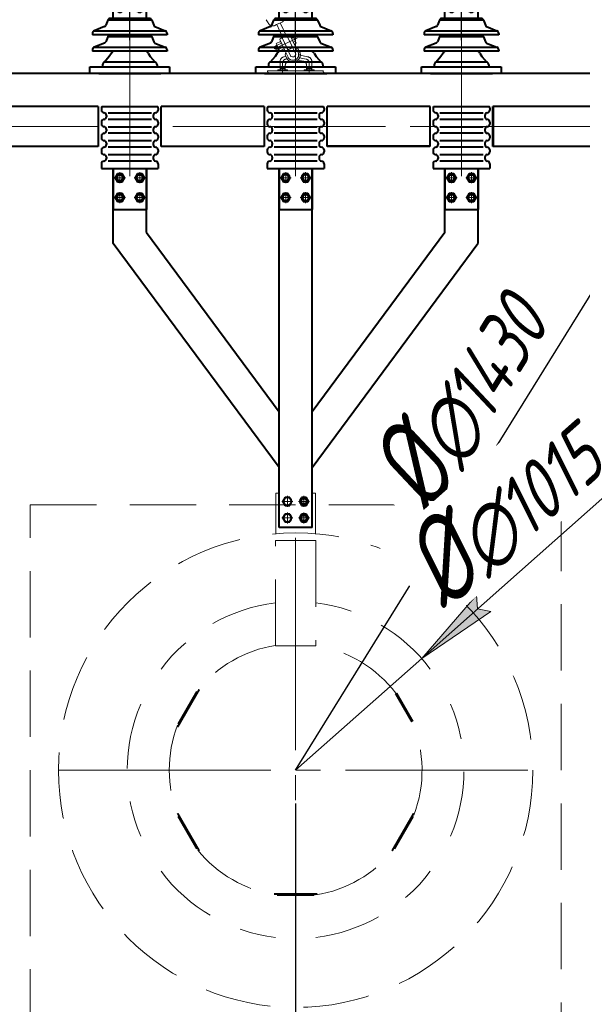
# Model space of a CAD drawing. Header units: millimetres. Extents: x 0 to 594, y 0 to 420.
# Tile 36 of 53: x 105 to 139, y 294 to 354. Entities that reach past the tile are written whole.
import ezdxf

# ---------------------------------------------------------------- set-up
doc = ezdxf.new("R2010")
doc.units = ezdxf.units.MM
for name, pattern in [('K5LT_AXLED', [17.302989, 12.802989, -1.5, 1.5, -1.5]), ('K5LT_BASIC', [0]), ('K5LT_DASHED', [6, 4, -2]), ('K5LT_THIN', [0])]:
    doc.linetypes.add(name, pattern=pattern)
doc.styles.add('KDIMTEXTSTYLE', font='GOST_AU.SHX', dxfattribs={"width": 0.96, "oblique": 15, "height": 5})
doc.dimstyles.new('KDIMSTYLE (0.02)', dxfattribs={"dimtxt": 5, "dimasz": 1, "dimexe": 2, "dimexo": 0, "dimgap": 1, "dimtad": 1, "dimlfac": 50, "dimtxsty": 'KDIMTEXTSTYLE', "dimsah": 1, "dimcen": 0, "dimdle": 1, "dimadec": 0, "dimazin": 0, "dimtfac": 0.667, "dimtmove": 0, "dimatfit": 3, "dimfxl": 1, "dimtvp": 1, "dimtfill": 1, "dimtolj": 1, "dimtzin": 0, "dimarcsym": 0})

# ---------------------------------------------------------------- blocks, each defined once
blk = doc.blocks.new('KDIMARROW_03')
at = {"color": 0, "linetype": 'K5LT_BASIC', "lineweight": 40}
blk.add_line((-1.061, -1.061), (1.061, 1.061), dxfattribs=at)
at = {"color": 0, "linetype": 'K5LT_THIN', "lineweight": 18}
for q in [(-1, 0), (2, 0)]:
    blk.add_line((0, 0), q, dxfattribs=at)
blk = doc.blocks.new('KDIMARROW_01')
blk.add_hatch(color=0).paths.add_polyline_path([(-5, -0.658), (0, 0), (-5, 0.658), (-4.5, 0)])
at = {"color": 0, "linetype": 'K5LT_THIN', "lineweight": 18}
for p, q in [((-4.5, 0), (-5, 0.658)), ((-5, 0.658), (0, 0)), ((0, 0), (-5, -0.658)), ((-5, -0.658), (-4.5, 0)), ((0, 0), (-1, 0))]:
    blk.add_line(p, q, dxfattribs=at)
blk = doc.blocks.new('U45')
at = {"color": 7, "linetype": 'K5LT_DASHED', "lineweight": 18}
for p, q in [((120.322, 322.26), (122.762, 322.26)), ((120.322, 315.915), (120.322, 322.26)), ((122.762, 322.26), (122.762, 315.915)), ((122.762, 315.915), (120.322, 315.915))]:
    blk.add_line(p, q, dxfattribs=at)
blk = doc.blocks.new('U46')
at = {"color": 7, "linetype": 'K5LT_DASHED', "lineweight": 18}
for p, q in [((105.542, 324.419), (137.542, 324.419)), ((105.542, 292.419), (105.542, 324.419)), ((137.542, 324.419), (137.542, 292.419)), ((137.542, 292.419), (105.542, 292.419))]:
    blk.add_line(p, q, dxfattribs=at)
blk = doc.blocks.new('U277')
at = {"color": 5, "linetype": 'K5LT_BASIC', "lineweight": 40, "true_color": 0x0000ff}
for p, q in [((110.804, 344.369), (110.666, 344.129)), ((111.081, 344.369), (110.804, 344.369)), ((111.22, 344.129), (111.081, 344.369)), ((110.666, 344.129), (110.804, 343.889)), ((110.804, 343.889), (111.081, 343.889)), ((111.081, 343.889), (111.22, 344.129))]:
    blk.add_line(p, q, dxfattribs=at)
at = {"color": 30, "linetype": 'K5LT_AXLED', "lineweight": 18, "true_color": 0xff8000}
for p, q in [((110.943, 344.466), (110.943, 343.792)), ((111.28, 344.129), (110.606, 344.129))]:
    blk.add_line(p, q, dxfattribs=at)
at = {"color": 5, "linetype": 'K5LT_BASIC', "lineweight": 40, "true_color": 0x0000ff}
for start, end in [(0, 180), (180, 0)]:
    blk.add_arc((110.943, 344.129), 0.24, start, end, dxfattribs=at)
blk = doc.blocks.new('U278')
at = {"color": 5, "linetype": 'K5LT_BASIC', "lineweight": 40, "true_color": 0x0000ff}
for p, q in [((110.804, 343.169), (110.666, 342.929)), ((111.081, 343.169), (110.804, 343.169)), ((111.22, 342.929), (111.081, 343.169)), ((110.666, 342.929), (110.804, 342.689)), ((110.804, 342.689), (111.081, 342.689)), ((111.081, 342.689), (111.22, 342.929))]:
    blk.add_line(p, q, dxfattribs=at)
at = {"color": 30, "linetype": 'K5LT_AXLED', "lineweight": 18, "true_color": 0xff8000}
for p, q in [((110.943, 343.266), (110.943, 342.592)), ((111.28, 342.929), (110.606, 342.929))]:
    blk.add_line(p, q, dxfattribs=at)
at = {"color": 5, "linetype": 'K5LT_BASIC', "lineweight": 40, "true_color": 0x0000ff}
for start, end in [(0, 180), (180, 0)]:
    blk.add_arc((110.943, 342.929), 0.24, start, end, dxfattribs=at)
blk = doc.blocks.new('U279')
at = {"color": 5, "linetype": 'K5LT_BASIC', "lineweight": 40, "true_color": 0x0000ff}
for p, q in [((112.004, 343.169), (111.866, 342.929)), ((112.281, 343.169), (112.004, 343.169)), ((112.42, 342.929), (112.281, 343.169)), ((111.866, 342.929), (112.004, 342.689)), ((112.004, 342.689), (112.281, 342.689)), ((112.281, 342.689), (112.42, 342.929))]:
    blk.add_line(p, q, dxfattribs=at)
at = {"color": 30, "linetype": 'K5LT_AXLED', "lineweight": 18, "true_color": 0xff8000}
for p, q in [((112.143, 343.266), (112.143, 342.592)), ((112.48, 342.929), (111.806, 342.929))]:
    blk.add_line(p, q, dxfattribs=at)
at = {"color": 5, "linetype": 'K5LT_BASIC', "lineweight": 40, "true_color": 0x0000ff}
for start, end in [(0, 180), (180, 0)]:
    blk.add_arc((112.143, 342.929), 0.24, start, end, dxfattribs=at)
blk = doc.blocks.new('U280')
at = {"color": 5, "linetype": 'K5LT_BASIC', "lineweight": 40, "true_color": 0x0000ff}
for p, q in [((112.004, 344.369), (111.866, 344.129)), ((112.281, 344.369), (112.004, 344.369)), ((112.42, 344.129), (112.281, 344.369)), ((111.866, 344.129), (112.004, 343.889)), ((112.004, 343.889), (112.281, 343.889)), ((112.281, 343.889), (112.42, 344.129))]:
    blk.add_line(p, q, dxfattribs=at)
at = {"color": 30, "linetype": 'K5LT_AXLED', "lineweight": 18, "true_color": 0xff8000}
for p, q in [((112.143, 344.466), (112.143, 343.792)), ((112.48, 344.129), (111.806, 344.129))]:
    blk.add_line(p, q, dxfattribs=at)
at = {"color": 5, "linetype": 'K5LT_BASIC', "lineweight": 40, "true_color": 0x0000ff}
for start, end in [(0, 180), (180, 0)]:
    blk.add_arc((112.143, 344.129), 0.24, start, end, dxfattribs=at)
blk = doc.blocks.new('U281')
at = {"color": 5, "linetype": 'K5LT_BASIC', "lineweight": 40, "true_color": 0x0000ff}
for p, q in [((131.999, 344.369), (131.86, 344.129)), ((132.276, 344.369), (131.999, 344.369)), ((132.414, 344.129), (132.276, 344.369)), ((131.86, 344.129), (131.999, 343.889)), ((131.999, 343.889), (132.276, 343.889)), ((132.276, 343.889), (132.414, 344.129))]:
    blk.add_line(p, q, dxfattribs=at)
at = {"color": 30, "linetype": 'K5LT_AXLED', "lineweight": 18, "true_color": 0xff8000}
for p, q in [((132.137, 344.466), (132.137, 343.792)), ((132.474, 344.129), (131.8, 344.129))]:
    blk.add_line(p, q, dxfattribs=at)
at = {"color": 5, "linetype": 'K5LT_BASIC', "lineweight": 40, "true_color": 0x0000ff}
for start, end in [(0, 180), (180, 0)]:
    blk.add_arc((132.137, 344.129), 0.24, start, end, dxfattribs=at)
blk = doc.blocks.new('U282')
at = {"color": 5, "linetype": 'K5LT_BASIC', "lineweight": 40, "true_color": 0x0000ff}
for p, q in [((131.999, 343.169), (131.86, 342.929)), ((132.276, 343.169), (131.999, 343.169)), ((132.414, 342.929), (132.276, 343.169)), ((131.86, 342.929), (131.999, 342.689)), ((131.999, 342.689), (132.276, 342.689)), ((132.276, 342.689), (132.414, 342.929))]:
    blk.add_line(p, q, dxfattribs=at)
at = {"color": 30, "linetype": 'K5LT_AXLED', "lineweight": 18, "true_color": 0xff8000}
for p, q in [((132.137, 343.266), (132.137, 342.592)), ((132.474, 342.929), (131.8, 342.929))]:
    blk.add_line(p, q, dxfattribs=at)
at = {"color": 5, "linetype": 'K5LT_BASIC', "lineweight": 40, "true_color": 0x0000ff}
for start, end in [(0, 180), (180, 0)]:
    blk.add_arc((132.137, 342.929), 0.24, start, end, dxfattribs=at)
blk = doc.blocks.new('U283')
at = {"color": 5, "linetype": 'K5LT_BASIC', "lineweight": 40, "true_color": 0x0000ff}
for p, q in [((130.799, 343.169), (130.66, 342.929)), ((131.076, 343.169), (130.799, 343.169)), ((131.214, 342.929), (131.076, 343.169)), ((130.66, 342.929), (130.799, 342.689)), ((130.799, 342.689), (131.076, 342.689)), ((131.076, 342.689), (131.214, 342.929))]:
    blk.add_line(p, q, dxfattribs=at)
at = {"color": 30, "linetype": 'K5LT_AXLED', "lineweight": 18, "true_color": 0xff8000}
for p, q in [((130.937, 343.266), (130.937, 342.592)), ((131.274, 342.929), (130.6, 342.929))]:
    blk.add_line(p, q, dxfattribs=at)
at = {"color": 5, "linetype": 'K5LT_BASIC', "lineweight": 40, "true_color": 0x0000ff}
for start, end in [(0, 180), (180, 0)]:
    blk.add_arc((130.937, 342.929), 0.24, start, end, dxfattribs=at)
blk = doc.blocks.new('U284')
at = {"color": 5, "linetype": 'K5LT_BASIC', "lineweight": 40, "true_color": 0x0000ff}
for p, q in [((130.799, 344.369), (130.66, 344.129)), ((131.076, 344.369), (130.799, 344.369)), ((131.214, 344.129), (131.076, 344.369)), ((130.66, 344.129), (130.799, 343.889)), ((130.799, 343.889), (131.076, 343.889)), ((131.076, 343.889), (131.214, 344.129))]:
    blk.add_line(p, q, dxfattribs=at)
at = {"color": 30, "linetype": 'K5LT_AXLED', "lineweight": 18, "true_color": 0xff8000}
for p, q in [((130.937, 344.466), (130.937, 343.792)), ((131.274, 344.129), (130.6, 344.129))]:
    blk.add_line(p, q, dxfattribs=at)
at = {"color": 5, "linetype": 'K5LT_BASIC', "lineweight": 40, "true_color": 0x0000ff}
for start, end in [(0, 180), (180, 0)]:
    blk.add_arc((130.937, 344.129), 0.24, start, end, dxfattribs=at)
blk = doc.blocks.new('U285')
at = {"color": 30, "linetype": 'K5LT_AXLED', "lineweight": 18, "true_color": 0xff8000}
for p, q in [((121.379, 323.619), (120.705, 323.619)), ((121.042, 323.956), (121.042, 323.282))]:
    blk.add_line(p, q, dxfattribs=at)
at = {"color": 5, "linetype": 'K5LT_BASIC', "lineweight": 40, "true_color": 0x0000ff}
for p, q in [((120.903, 323.859), (120.765, 323.619)), ((120.765, 323.619), (120.903, 323.379)), ((121.181, 323.859), (120.903, 323.859)), ((121.319, 323.619), (121.181, 323.859)), ((121.181, 323.379), (121.319, 323.619)), ((120.903, 323.379), (121.181, 323.379))]:
    blk.add_line(p, q, dxfattribs=at)
for start, end in [(0, 180), (180, 0)]:
    blk.add_arc((121.042, 323.619), 0.24, start, end, dxfattribs=at)
blk = doc.blocks.new('U286')
at = {"color": 5, "linetype": 'K5LT_BASIC', "lineweight": 40, "true_color": 0x0000ff}
for p, q in [((120.903, 324.859), (120.765, 324.619)), ((121.181, 324.859), (120.903, 324.859)), ((121.319, 324.619), (121.181, 324.859)), ((120.765, 324.619), (120.903, 324.379)), ((120.903, 324.379), (121.181, 324.379)), ((121.181, 324.379), (121.319, 324.619))]:
    blk.add_line(p, q, dxfattribs=at)
at = {"color": 30, "linetype": 'K5LT_AXLED', "lineweight": 18, "true_color": 0xff8000}
for p, q in [((121.042, 324.956), (121.042, 324.282)), ((121.379, 324.619), (120.705, 324.619))]:
    blk.add_line(p, q, dxfattribs=at)
at = {"color": 5, "linetype": 'K5LT_BASIC', "lineweight": 40, "true_color": 0x0000ff}
for start, end in [(0, 180), (180, 0)]:
    blk.add_arc((121.042, 324.619), 0.24, start, end, dxfattribs=at)
blk = doc.blocks.new('U287')
at = {"color": 5, "linetype": 'K5LT_BASIC', "lineweight": 40, "true_color": 0x0000ff}
for p, q in [((121.903, 324.859), (121.765, 324.619)), ((122.181, 324.859), (121.903, 324.859)), ((122.319, 324.619), (122.181, 324.859)), ((121.765, 324.619), (121.903, 324.379)), ((121.903, 324.379), (122.181, 324.379)), ((122.181, 324.379), (122.319, 324.619))]:
    blk.add_line(p, q, dxfattribs=at)
at = {"color": 30, "linetype": 'K5LT_AXLED', "lineweight": 18, "true_color": 0xff8000}
for p, q in [((122.042, 324.956), (122.042, 324.282)), ((122.379, 324.619), (121.705, 324.619))]:
    blk.add_line(p, q, dxfattribs=at)
at = {"color": 5, "linetype": 'K5LT_BASIC', "lineweight": 40, "true_color": 0x0000ff}
for start, end in [(0, 180), (180, 0)]:
    blk.add_arc((122.042, 324.619), 0.24, start, end, dxfattribs=at)
blk = doc.blocks.new('U288')
at = {"color": 30, "linetype": 'K5LT_AXLED', "lineweight": 18, "true_color": 0xff8000}
for p, q in [((122.379, 323.619), (121.705, 323.619)), ((122.042, 323.956), (122.042, 323.282))]:
    blk.add_line(p, q, dxfattribs=at)
at = {"color": 5, "linetype": 'K5LT_BASIC', "lineweight": 40, "true_color": 0x0000ff}
for p, q in [((121.903, 323.859), (121.765, 323.619)), ((121.765, 323.619), (121.903, 323.379)), ((122.181, 323.859), (121.903, 323.859)), ((122.319, 323.619), (122.181, 323.859)), ((122.181, 323.379), (122.319, 323.619)), ((121.903, 323.379), (122.181, 323.379))]:
    blk.add_line(p, q, dxfattribs=at)
for start, end in [(0, 180), (180, 0)]:
    blk.add_arc((122.042, 323.619), 0.24, start, end, dxfattribs=at)
blk = doc.blocks.new('U289')
at = {"color": 5, "linetype": 'K5LT_BASIC', "lineweight": 40, "true_color": 0x0000ff}
for p, q in [((132.537, 356.188), (130.537, 356.188)), ((130.537, 353.728), (130.537, 356.188)), ((132.537, 353.728), (132.537, 356.188)), ((132.7, 353.728), (130.375, 353.728)), ((130.537, 353.728), (132.537, 353.728)), ((130.021, 353.235), (129.398, 352.987)), ((130.211, 353.619), (130.087, 353.316)), ((132.863, 353.619), (130.211, 353.619)), ((132.863, 353.619), (132.987, 353.316)), ((133.053, 353.235), (133.676, 352.987)), ((129.287, 352.822), (129.287, 352.738)), ((133.787, 352.738), (129.287, 352.738)), ((129.398, 352.987), (133.676, 352.987)), ((130.211, 352.628), (130.087, 352.325)), ((132.863, 352.628), (130.211, 352.628)), ((132.7, 352.738), (130.375, 352.738)), ((132.7, 352.738), (130.375, 352.738)), ((132.863, 352.628), (132.987, 352.325)), ((133.787, 352.822), (133.787, 352.738)), ((130.021, 352.245), (129.398, 351.996)), ((129.398, 351.996), (133.676, 351.996)), ((133.053, 352.245), (133.676, 351.996)), ((129.287, 351.832), (129.287, 351.747)), ((133.787, 351.747), (129.287, 351.747)), ((130.303, 351.425), (130.004, 351.096)), ((130.427, 351.637), (130.303, 351.425)), ((132.7, 351.747), (130.375, 351.747)), ((132.647, 351.637), (132.771, 351.425)), ((132.771, 351.425), (133.071, 351.096)), ((133.787, 351.832), (133.787, 351.747)), ((129.137, 350.819), (133.937, 350.819)), ((129.137, 350.419), (129.137, 350.819)), ((129.895, 350.932), (129.895, 350.827)), ((133.071, 351.096), (130.004, 351.096)), ((133.18, 350.932), (133.18, 350.827)), ((133.937, 350.819), (133.937, 350.419)), ((133.937, 350.419), (129.137, 350.419)), ((129.665, 350.419), (133.409, 350.419)), ((129.858, 348.419), (133.216, 348.419)), ((133.436, 346.019), (133.436, 348.42)), ((133.436, 346.019), (133.436, 348.42)), ((133.436, 346.019), (133.436, 348.42)), ((133.436, 346.019), (133.436, 348.42)), ((133.436, 346.019), (133.436, 348.42)), ((133.44, 348.42), (133.44, 346.221)), ((129.827, 348.324), (129.827, 348.204)), ((130.127, 347.884), (130.127, 347.804)), ((130.235, 348.044), (132.839, 348.044)), ((132.947, 347.884), (132.947, 347.804)), ((133.247, 348.324), (133.247, 348.204)), ((129.827, 347.484), (129.827, 347.364)), ((132.839, 347.644), (130.235, 347.644)), ((130.235, 347.204), (132.839, 347.204)), ((133.247, 347.484), (133.247, 347.364)), ((129.827, 346.644), (129.827, 346.524)), ((130.127, 347.044), (130.127, 346.964)), ((132.839, 346.804), (130.235, 346.804)), ((132.947, 347.044), (132.947, 346.964)), ((133.247, 346.644), (133.247, 346.524)), ((130.127, 346.204), (130.127, 346.124)), ((130.235, 346.364), (132.839, 346.364)), ((132.947, 346.204), (132.947, 346.124)), ((133.44, 346.221), (133.44, 346.021)), ((129.827, 345.804), (129.827, 345.684)), ((132.839, 345.964), (130.235, 345.964)), ((130.235, 345.524), (132.839, 345.524)), ((133.247, 345.804), (133.247, 345.684)), ((129.827, 344.964), (129.827, 344.679)), ((130.127, 345.364), (130.127, 345.284)), ((132.839, 345.124), (130.235, 345.124)), ((132.947, 345.364), (132.947, 345.284)), ((133.247, 344.964), (133.247, 344.679)), ((129.827, 344.679), (133.247, 344.679)), ((130.375, 344.679), (132.7, 344.679)), ((130.537, 342.219), (132.537, 342.219))]:
    blk.add_line(p, q, dxfattribs=at)
for centre, radius, start, end in [((130.937, 355.478), 0.18, 0, 180), ((132.137, 355.478), 0.18, 0, 180), ((130.937, 355.478), 0.18, 180, 0), ((132.137, 355.478), 0.18, 180, 0), ((130.937, 354.278), 0.18, 0, 180), ((132.137, 354.278), 0.18, 0, 180), ((130.375, 353.552), 0.177, 90, 157.7479), ((130.937, 354.278), 0.18, 180, 0), ((132.137, 354.278), 0.18, 180, 0), ((132.7, 353.552), 0.177, 22.2521, 90), ((129.923, 353.382), 0.177, 303.67711, 337.7479), ((133.151, 353.382), 0.177, 202.2521, 236.32289), ((129.464, 352.822), 0.177, 111.76292, 180), ((130.375, 352.561), 0.177, 90, 157.7479), ((132.7, 352.561), 0.177, 22.2521, 90), ((133.61, 352.822), 0.177, 0, 68.23708), ((129.464, 351.832), 0.177, 111.76292, 180), ((129.923, 352.392), 0.177, 303.67711, 337.7479), ((133.151, 352.392), 0.177, 202.2521, 236.32289), ((133.61, 351.832), 0.177, 0, 68.23708), ((130.591, 351.57), 0.177, 90, 157.7479), ((132.484, 351.57), 0.177, 22.2521, 90), ((130.072, 350.932), 0.177, 111.76292, 180), ((133.003, 350.932), 0.177, 0, 68.23708), ((129.987, 348.324), 0.16, 143.52425, 180), ((133.087, 348.324), 0.16, 0, 36.47575), ((129.987, 348.204), 0.16, 180, 270), ((129.964, 347.883), 0.163, 0.39567, 81.97618), ((129.964, 347.805), 0.163, 278.02382, 359.60433), ((133.11, 347.883), 0.163, 98.02382, 179.60433), ((133.11, 347.805), 0.163, 180.39567, 261.97618), ((133.087, 348.204), 0.16, 270, 0), ((129.987, 347.484), 0.16, 90, 180), ((129.987, 347.364), 0.16, 180, 270), ((129.964, 347.043), 0.163, 0.39567, 81.97618), ((133.11, 347.043), 0.163, 98.02382, 179.60433), ((133.087, 347.484), 0.16, 0, 90), ((133.087, 347.364), 0.16, 270, 0), ((129.987, 346.644), 0.16, 90, 180), ((129.964, 346.965), 0.163, 278.02382, 359.60433), ((133.11, 346.965), 0.163, 180.39567, 261.97618), ((133.087, 346.644), 0.16, 0, 90), ((129.987, 346.524), 0.16, 180, 270), ((129.964, 346.203), 0.163, 0.39567, 81.97618), ((129.964, 346.125), 0.163, 278.02382, 359.60433), ((133.11, 346.203), 0.163, 98.02382, 179.60433), ((133.11, 346.125), 0.163, 180.39567, 261.97618), ((133.087, 346.524), 0.16, 270, 0), ((129.987, 345.804), 0.16, 90, 180), ((129.987, 345.684), 0.16, 180, 270), ((129.964, 345.363), 0.163, 0.39567, 81.97618), ((133.11, 345.363), 0.163, 98.02382, 179.60433), ((133.087, 345.804), 0.16, 0, 90), ((133.087, 345.684), 0.16, 270, 0), ((129.987, 344.964), 0.16, 90, 180), ((129.964, 345.285), 0.163, 278.02382, 359.60433), ((133.11, 345.285), 0.163, 180.39567, 261.97618), ((133.087, 344.964), 0.16, 0, 90)]:
    blk.add_arc(centre, radius, start, end, dxfattribs=at)
blk = doc.blocks.new('U290')
at = {"color": 5, "linetype": 'K5LT_BASIC', "lineweight": 40, "true_color": 0x0000ff}
for p, q in [((122.542, 356.188), (120.542, 356.188)), ((120.542, 353.728), (120.542, 356.188)), ((122.542, 353.728), (122.542, 356.188)), ((122.704, 353.728), (120.379, 353.728)), ((120.542, 353.728), (122.542, 353.728)), ((120.026, 353.235), (119.403, 352.987)), ((120.216, 353.619), (120.092, 353.316)), ((122.868, 353.619), (120.216, 353.619)), ((122.868, 353.619), (122.992, 353.316)), ((123.058, 353.235), (123.681, 352.987)), ((119.292, 352.822), (119.292, 352.738)), ((123.792, 352.738), (119.292, 352.738)), ((119.403, 352.987), (123.681, 352.987)), ((120.216, 352.628), (120.092, 352.325)), ((122.868, 352.628), (120.216, 352.628)), ((122.704, 352.738), (120.379, 352.738)), ((122.704, 352.738), (120.379, 352.738)), ((122.868, 352.628), (122.992, 352.325)), ((123.792, 352.822), (123.792, 352.738)), ((120.026, 352.245), (119.403, 351.996)), ((119.403, 351.996), (123.681, 351.996)), ((123.058, 352.245), (123.681, 351.996)), ((119.292, 351.832), (119.292, 351.747)), ((123.792, 351.747), (119.292, 351.747)), ((120.308, 351.425), (120.008, 351.096)), ((120.432, 351.637), (120.308, 351.425)), ((122.704, 351.747), (120.379, 351.747)), ((122.652, 351.637), (122.776, 351.425)), ((122.776, 351.425), (123.075, 351.096)), ((123.792, 351.832), (123.792, 351.747)), ((119.142, 350.819), (123.942, 350.819)), ((119.142, 350.419), (119.142, 350.819)), ((119.9, 350.932), (119.9, 350.827)), ((123.075, 351.096), (120.008, 351.096)), ((123.184, 350.932), (123.184, 350.827)), ((123.942, 350.819), (123.942, 350.419)), ((119.863, 348.419), (123.221, 348.419)), ((119.832, 348.324), (119.832, 348.204)), ((120.132, 347.884), (120.132, 347.804)), ((120.24, 348.044), (122.844, 348.044)), ((122.952, 347.884), (122.952, 347.804)), ((123.252, 348.324), (123.252, 348.204)), ((119.832, 347.484), (119.832, 347.364)), ((122.844, 347.644), (120.24, 347.644)), ((120.24, 347.204), (122.844, 347.204)), ((123.252, 347.484), (123.252, 347.364)), ((119.832, 346.644), (119.832, 346.524)), ((120.132, 347.044), (120.132, 346.964)), ((122.844, 346.804), (120.24, 346.804)), ((122.952, 347.044), (122.952, 346.964)), ((123.252, 346.644), (123.252, 346.524)), ((120.132, 346.204), (120.132, 346.124)), ((120.24, 346.364), (122.844, 346.364)), ((122.952, 346.204), (122.952, 346.124)), ((119.832, 345.804), (119.832, 345.684)), ((122.844, 345.964), (120.24, 345.964)), ((120.24, 345.524), (122.844, 345.524)), ((123.252, 345.804), (123.252, 345.684)), ((119.832, 344.964), (119.832, 344.679)), ((120.132, 345.364), (120.132, 345.284)), ((122.844, 345.124), (120.24, 345.124)), ((122.952, 345.364), (122.952, 345.284)), ((123.252, 344.964), (123.252, 344.679)), ((119.832, 344.679), (123.252, 344.679)), ((120.379, 344.679), (122.704, 344.679)), ((120.542, 344.679), (120.542, 342.219)), ((120.803, 344.369), (120.665, 344.129)), ((121.081, 344.369), (120.803, 344.369)), ((121.219, 344.129), (121.081, 344.369)), ((122.003, 344.369), (121.865, 344.129)), ((122.281, 344.369), (122.003, 344.369)), ((122.419, 344.129), (122.281, 344.369)), ((122.542, 344.679), (122.542, 342.219)), ((120.665, 344.129), (120.803, 343.889)), ((120.803, 343.889), (121.081, 343.889)), ((121.081, 343.889), (121.219, 344.129)), ((121.865, 344.129), (122.003, 343.889)), ((122.003, 343.889), (122.281, 343.889)), ((122.281, 343.889), (122.419, 344.129)), ((120.803, 343.169), (120.665, 342.929)), ((121.081, 343.169), (120.803, 343.169)), ((121.219, 342.929), (121.081, 343.169)), ((122.003, 343.169), (121.865, 342.929)), ((122.281, 343.169), (122.003, 343.169)), ((122.419, 342.929), (122.281, 343.169)), ((120.665, 342.929), (120.803, 342.689)), ((120.803, 342.689), (121.081, 342.689)), ((121.081, 342.689), (121.219, 342.929)), ((121.865, 342.929), (122.003, 342.689)), ((122.003, 342.689), (122.281, 342.689)), ((122.281, 342.689), (122.419, 342.929)), ((120.542, 342.219), (122.542, 342.219))]:
    blk.add_line(p, q, dxfattribs=at)
at = {"color": 30, "linetype": 'K5LT_AXLED', "lineweight": 18, "true_color": 0xff8000}
for p, q in [((120.942, 344.466), (120.942, 343.792)), ((122.142, 344.466), (122.142, 343.792)), ((121.279, 344.129), (120.605, 344.129)), ((122.479, 344.129), (121.805, 344.129)), ((120.942, 343.266), (120.942, 342.592)), ((122.142, 343.266), (122.142, 342.592)), ((121.279, 342.929), (120.605, 342.929)), ((122.479, 342.929), (121.805, 342.929))]:
    blk.add_line(p, q, dxfattribs=at)
at = {"color": 5, "linetype": 'K5LT_BASIC', "lineweight": 40, "true_color": 0x0000ff}
for centre, radius, start, end in [((120.942, 355.478), 0.18, 0, 180), ((122.142, 355.478), 0.18, 0, 180), ((120.942, 355.478), 0.18, 180, 0), ((122.142, 355.478), 0.18, 180, 0), ((120.942, 354.278), 0.18, 0, 180), ((122.142, 354.278), 0.18, 0, 180), ((120.379, 353.552), 0.177, 90, 157.7479), ((120.942, 354.278), 0.18, 180, 0), ((122.142, 354.278), 0.18, 180, 0), ((122.704, 353.552), 0.177, 22.2521, 90), ((119.928, 353.382), 0.177, 303.67711, 337.7479), ((123.156, 353.382), 0.177, 202.2521, 236.32289), ((119.469, 352.822), 0.177, 111.76292, 180), ((120.379, 352.561), 0.177, 90, 157.7479), ((122.704, 352.561), 0.177, 22.2521, 90), ((123.615, 352.822), 0.177, 0, 68.23708), ((119.469, 351.832), 0.177, 111.76292, 180), ((119.928, 352.392), 0.177, 303.67711, 337.7479), ((123.156, 352.392), 0.177, 202.2521, 236.32289), ((123.615, 351.832), 0.177, 0, 68.23708), ((120.595, 351.57), 0.177, 90, 157.7479), ((122.489, 351.57), 0.177, 22.2521, 90), ((120.076, 350.932), 0.177, 111.76292, 180), ((123.007, 350.932), 0.177, 0, 68.23708), ((119.992, 348.324), 0.16, 143.52425, 180), ((123.092, 348.324), 0.16, 0, 36.47575), ((119.992, 348.204), 0.16, 180, 270), ((119.969, 347.883), 0.163, 0.39567, 81.97618), ((119.969, 347.805), 0.163, 278.02382, 359.60433), ((123.115, 347.883), 0.163, 98.02382, 179.60433), ((123.115, 347.805), 0.163, 180.39567, 261.97618), ((123.092, 348.204), 0.16, 270, 0), ((119.992, 347.484), 0.16, 90, 180), ((119.992, 347.364), 0.16, 180, 270), ((119.969, 347.043), 0.163, 0.39567, 81.97618), ((123.115, 347.043), 0.163, 98.02382, 179.60433), ((123.092, 347.484), 0.16, 0, 90), ((123.092, 347.364), 0.16, 270, 0), ((119.992, 346.644), 0.16, 90, 180), ((119.969, 346.965), 0.163, 278.02382, 359.60433), ((123.115, 346.965), 0.163, 180.39567, 261.97618), ((123.092, 346.644), 0.16, 0, 90), ((119.992, 346.524), 0.16, 180, 270), ((119.969, 346.203), 0.163, 0.39567, 81.97618), ((119.969, 346.125), 0.163, 278.02382, 359.60433), ((123.115, 346.203), 0.163, 98.02382, 179.60433), ((123.115, 346.125), 0.163, 180.39567, 261.97618), ((123.092, 346.524), 0.16, 270, 0), ((119.992, 345.804), 0.16, 90, 180), ((119.992, 345.684), 0.16, 180, 270), ((119.969, 345.363), 0.163, 0.39567, 81.97618), ((123.115, 345.363), 0.163, 98.02382, 179.60433), ((123.092, 345.804), 0.16, 0, 90), ((123.092, 345.684), 0.16, 270, 0), ((119.992, 344.964), 0.16, 90, 180), ((119.969, 345.285), 0.163, 278.02382, 359.60433), ((123.115, 345.285), 0.163, 180.39567, 261.97618), ((123.092, 344.964), 0.16, 0, 90), ((120.942, 344.129), 0.24, 0, 180), ((120.942, 344.129), 0.18, 0, 180), ((122.142, 344.129), 0.24, 0, 180), ((122.142, 344.129), 0.18, 0, 180), ((120.942, 344.129), 0.24, 180, 0), ((120.942, 344.129), 0.18, 180, 0), ((122.142, 344.129), 0.24, 180, 0), ((122.142, 344.129), 0.18, 180, 0), ((120.942, 342.929), 0.24, 0, 180), ((120.942, 342.929), 0.18, 0, 180), ((122.142, 342.929), 0.24, 0, 180), ((122.142, 342.929), 0.18, 0, 180), ((120.942, 342.929), 0.24, 180, 0), ((120.942, 342.929), 0.18, 180, 0), ((122.142, 342.929), 0.24, 180, 0), ((122.142, 342.929), 0.18, 180, 0)]:
    blk.add_arc(centre, radius, start, end, dxfattribs=at)
at = {"color": 5, "linetype": 'K5LT_THIN', "lineweight": 18, "true_color": 0x0000ff}
for centre, start, end in [((120.942, 344.129), 0, 180), ((122.142, 344.129), 0, 180), ((120.942, 344.129), 180, 0), ((122.142, 344.129), 180, 0), ((120.942, 342.929), 0, 180), ((122.142, 342.929), 0, 180), ((120.942, 342.929), 180, 0), ((122.142, 342.929), 180, 0)]:
    blk.add_arc(centre, 0.18, start, end, dxfattribs=at)
blk = doc.blocks.new('U291')
at = {"color": 5, "linetype": 'K5LT_BASIC', "lineweight": 40, "true_color": 0x0000ff}
for p, q in [((112.543, 356.188), (110.543, 356.188)), ((110.543, 353.728), (110.543, 356.188)), ((112.543, 353.728), (112.543, 356.188)), ((112.705, 353.728), (110.38, 353.728)), ((110.543, 353.728), (112.543, 353.728)), ((110.027, 353.235), (109.404, 352.987)), ((110.217, 353.619), (110.093, 353.316)), ((112.869, 353.619), (110.217, 353.619)), ((112.869, 353.619), (112.993, 353.316)), ((113.059, 353.235), (113.682, 352.987)), ((109.293, 352.822), (109.293, 352.738)), ((113.793, 352.738), (109.293, 352.738)), ((109.404, 352.987), (113.682, 352.987)), ((110.217, 352.628), (110.093, 352.325)), ((112.869, 352.628), (110.217, 352.628)), ((112.705, 352.738), (110.38, 352.738)), ((112.705, 352.738), (110.38, 352.738)), ((112.869, 352.628), (112.993, 352.325)), ((113.793, 352.822), (113.793, 352.738)), ((110.027, 352.245), (109.404, 351.996)), ((109.404, 351.996), (113.682, 351.996)), ((113.059, 352.245), (113.682, 351.996)), ((109.293, 351.832), (109.293, 351.747)), ((113.793, 351.747), (109.293, 351.747)), ((110.309, 351.425), (110.009, 351.096)), ((110.433, 351.637), (110.309, 351.425)), ((112.705, 351.747), (110.38, 351.747)), ((112.653, 351.637), (112.777, 351.425)), ((112.777, 351.425), (113.076, 351.096)), ((113.793, 351.832), (113.793, 351.747)), ((109.143, 350.819), (113.943, 350.819)), ((109.143, 350.419), (109.143, 350.819)), ((109.901, 350.932), (109.901, 350.827)), ((113.076, 351.096), (110.009, 351.096)), ((113.185, 350.932), (113.185, 350.827)), ((113.943, 350.819), (113.943, 350.419)), ((113.943, 350.419), (109.143, 350.419)), ((109.671, 350.419), (113.415, 350.419)), ((109.864, 348.419), (113.222, 348.419)), ((113.442, 346.221), (113.442, 348.42)), ((113.442, 346.019), (113.442, 348.42)), ((113.442, 346.019), (113.442, 348.42)), ((113.442, 346.019), (113.442, 348.42)), ((113.442, 346.019), (113.442, 348.42)), ((113.442, 346.019), (113.442, 348.42)), ((113.442, 346.019), (113.442, 348.42)), ((109.833, 348.324), (109.833, 348.204)), ((110.133, 347.884), (110.133, 347.804)), ((110.241, 348.044), (112.845, 348.044)), ((112.953, 347.884), (112.953, 347.804)), ((113.253, 348.324), (113.253, 348.204)), ((109.833, 347.484), (109.833, 347.364)), ((112.845, 347.644), (110.241, 347.644)), ((110.241, 347.204), (112.845, 347.204)), ((113.253, 347.484), (113.253, 347.364)), ((109.833, 346.644), (109.833, 346.524)), ((110.133, 347.044), (110.133, 346.964)), ((112.845, 346.804), (110.241, 346.804)), ((112.953, 347.044), (112.953, 346.964)), ((113.253, 346.644), (113.253, 346.524)), ((110.133, 346.204), (110.133, 346.124)), ((110.241, 346.364), (112.845, 346.364)), ((112.953, 346.204), (112.953, 346.124)), ((109.833, 345.804), (109.833, 345.684)), ((112.845, 345.964), (110.241, 345.964)), ((110.241, 345.524), (112.845, 345.524)), ((113.253, 345.804), (113.253, 345.684)), ((109.833, 344.964), (109.833, 344.679)), ((110.133, 345.364), (110.133, 345.284)), ((112.845, 345.124), (110.241, 345.124)), ((112.953, 345.364), (112.953, 345.284)), ((113.253, 344.964), (113.253, 344.679)), ((109.833, 344.679), (113.253, 344.679)), ((110.38, 344.679), (112.705, 344.679)), ((110.543, 342.219), (112.543, 342.219))]:
    blk.add_line(p, q, dxfattribs=at)
for centre, radius, start, end in [((110.943, 355.478), 0.18, 0, 180), ((112.143, 355.478), 0.18, 0, 180), ((110.943, 355.478), 0.18, 180, 0), ((112.143, 355.478), 0.18, 180, 0), ((110.943, 354.278), 0.18, 0, 180), ((112.143, 354.278), 0.18, 0, 180), ((110.38, 353.552), 0.177, 90, 157.7479), ((110.943, 354.278), 0.18, 180, 0), ((112.143, 354.278), 0.18, 180, 0), ((112.705, 353.552), 0.177, 22.2521, 90), ((109.929, 353.382), 0.177, 303.67711, 337.7479), ((113.157, 353.382), 0.177, 202.2521, 236.32289), ((109.47, 352.822), 0.177, 111.76292, 180), ((110.38, 352.561), 0.177, 90, 157.7479), ((112.705, 352.561), 0.177, 22.2521, 90), ((113.616, 352.822), 0.177, 0, 68.23708), ((109.47, 351.832), 0.177, 111.76292, 180), ((109.929, 352.392), 0.177, 303.67711, 337.7479), ((113.157, 352.392), 0.177, 202.2521, 236.32289), ((113.616, 351.832), 0.177, 0, 68.23708), ((110.596, 351.57), 0.177, 90, 157.7479), ((112.49, 351.57), 0.177, 22.2521, 90), ((110.077, 350.932), 0.177, 111.76292, 180), ((113.008, 350.932), 0.177, 0, 68.23708), ((109.993, 348.324), 0.16, 143.52425, 180), ((113.093, 348.324), 0.16, 0, 36.47575), ((109.993, 348.204), 0.16, 180, 270), ((109.97, 347.883), 0.163, 0.39567, 81.97618), ((109.97, 347.805), 0.163, 278.02382, 359.60433), ((113.116, 347.883), 0.163, 98.02382, 179.60433), ((113.116, 347.805), 0.163, 180.39567, 261.97618), ((113.093, 348.204), 0.16, 270, 0), ((109.993, 347.484), 0.16, 90, 180), ((109.993, 347.364), 0.16, 180, 270), ((109.97, 347.043), 0.163, 0.39567, 81.97618), ((113.116, 347.043), 0.163, 98.02382, 179.60433), ((113.093, 347.484), 0.16, 0, 90), ((113.093, 347.364), 0.16, 270, 0), ((109.993, 346.644), 0.16, 90, 180), ((109.97, 346.965), 0.163, 278.02382, 359.60433), ((113.116, 346.965), 0.163, 180.39567, 261.97618), ((113.093, 346.644), 0.16, 0, 90), ((109.993, 346.524), 0.16, 180, 270), ((109.97, 346.203), 0.163, 0.39567, 81.97618), ((109.97, 346.125), 0.163, 278.02382, 359.60433), ((113.116, 346.203), 0.163, 98.02382, 179.60433), ((113.116, 346.125), 0.163, 180.39567, 261.97618), ((113.093, 346.524), 0.16, 270, 0), ((109.993, 345.804), 0.16, 90, 180), ((109.993, 345.684), 0.16, 180, 270), ((109.97, 345.363), 0.163, 0.39567, 81.97618), ((113.116, 345.363), 0.163, 98.02382, 179.60433), ((113.093, 345.804), 0.16, 0, 90), ((113.093, 345.684), 0.16, 270, 0), ((109.993, 344.964), 0.16, 90, 180), ((109.97, 345.285), 0.163, 278.02382, 359.60433), ((113.116, 345.285), 0.163, 180.39567, 261.97618), ((113.093, 344.964), 0.16, 0, 90)]:
    blk.add_arc(centre, radius, start, end, dxfattribs=at)
blk = doc.blocks.new('U293')
at = {"color": 7, "linetype": 'K5LT_DASHED', "lineweight": 18}
for p, q in [((119.881, 353.458), (119.772, 353.653)), ((119.887, 353.448), (119.881, 353.458)), ((119.892, 353.441), (119.887, 353.448)), ((119.894, 353.437), (119.892, 353.441)), ((119.895, 353.435), (119.894, 353.437)), ((119.896, 353.434), (119.895, 353.435)), ((119.901, 353.426), (119.896, 353.434)), ((119.915, 353.406), (119.901, 353.426)), ((119.928, 353.388), (119.915, 353.406)), ((119.936, 353.379), (119.928, 353.388)), ((119.94, 353.375), (119.936, 353.379)), ((119.942, 353.373), (119.94, 353.375)), ((119.943, 353.372), (119.942, 353.373)), ((119.947, 353.368), (119.943, 353.372)), ((119.964, 353.353), (119.947, 353.368)), ((119.977, 353.343), (119.964, 353.353)), ((119.985, 353.338), (119.977, 353.343)), ((119.989, 353.335), (119.985, 353.338)), ((119.991, 353.333), (119.989, 353.335)), ((119.992, 353.333), (119.991, 353.333)), ((119.998, 353.329), (119.992, 353.333)), ((120.01, 353.321), (119.998, 353.329)), ((120.025, 353.312), (120.01, 353.321)), ((120.033, 353.307), (120.025, 353.312)), ((120.037, 353.306), (120.033, 353.307)), ((120.039, 353.305), (120.037, 353.306)), ((120.04, 353.304), (120.039, 353.305)), ((120.053, 353.299), (120.04, 353.304)), ((120.07, 353.294), (120.053, 353.299)), ((120.081, 353.291), (120.07, 353.294)), ((120.086, 353.29), (120.081, 353.291)), ((120.089, 353.289), (120.086, 353.29)), ((120.09, 353.289), (120.089, 353.289)), ((120.126, 353.282), (120.09, 353.289)), ((120.15, 353.279), (120.126, 353.282)), ((120.161, 353.278), (120.15, 353.279)), ((120.167, 353.278), (120.161, 353.278)), ((120.17, 353.278), (120.167, 353.278)), ((120.172, 353.278), (120.17, 353.278)), ((120.202, 353.278), (120.172, 353.278)), ((120.22, 353.281), (120.202, 353.278)), ((120.229, 353.282), (120.22, 353.281)), ((120.233, 353.283), (120.229, 353.282)), ((120.235, 353.284), (120.233, 353.283)), ((120.236, 353.284), (120.235, 353.284)), ((120.247, 353.288), (120.236, 353.284)), ((120.258, 353.292), (120.247, 353.288)), ((120.265, 353.295), (120.258, 353.292)), ((120.27, 353.297), (120.265, 353.295)), ((120.273, 353.298), (120.27, 353.297)), ((120.279, 353.3), (120.273, 353.298)), ((120.279, 353.3), (120.394, 353.354)), ((120.726, 353.511), (120.394, 353.354)), ((120.401, 353.358), (120.773, 352.569)), ((120.609, 353.456), (120.981, 352.668)), ((120.726, 353.511), (120.731, 353.514)), ((120.731, 353.514), (120.734, 353.516)), ((120.734, 353.516), (120.739, 353.518)), ((120.739, 353.518), (120.746, 353.522)), ((120.746, 353.522), (120.756, 353.527)), ((120.756, 353.527), (120.766, 353.534)), ((120.766, 353.534), (120.767, 353.534)), ((120.767, 353.534), (120.768, 353.536)), ((120.768, 353.536), (120.772, 353.538)), ((120.772, 353.538), (120.779, 353.544)), ((120.779, 353.544), (120.792, 353.556)), ((120.792, 353.556), (120.812, 353.579)), ((120.812, 353.581), (120.814, 353.583)), ((120.812, 353.579), (120.812, 353.581)), ((120.814, 353.583), (120.818, 353.588)), ((120.818, 353.588), (120.825, 353.598)), ((120.825, 353.598), (120.837, 353.618)), ((120.837, 353.618), (120.855, 353.65)), ((120.855, 353.65), (120.856, 353.651)), ((120.856, 353.651), (120.857, 353.653)), ((121.623, 352.535), (120.252, 351.889)), ((120.669, 352.532), (120.61, 352.502)), ((120.716, 352.538), (120.669, 352.532)), ((120.739, 352.525), (120.716, 352.538)), ((121.239, 351.465), (120.739, 352.525)), ((120.748, 352.529), (120.755, 352.551)), ((121.062, 351.864), (120.748, 352.529)), ((120.755, 352.551), (120.791, 352.584)), ((120.791, 352.584), (120.862, 352.626)), ((120.862, 352.626), (120.968, 352.665)), ((120.968, 352.665), (121.017, 352.669)), ((121.017, 352.669), (121.028, 352.661)), ((121.028, 352.661), (121.342, 351.996)), ((121.065, 352.717), (121.036, 352.678)), ((121.036, 352.678), (121.037, 352.666)), ((121.537, 351.606), (121.037, 352.666)), ((121.124, 352.747), (121.065, 352.717)), ((121.171, 352.753), (121.124, 352.747)), ((121.194, 352.74), (121.171, 352.753)), ((121.194, 352.74), (121.558, 351.969)), ((121.243, 352.636), (121.366, 352.694)), ((121.46, 352.177), (121.243, 352.636)), ((121.297, 352.522), (121.42, 352.579)), ((121.582, 352.235), (121.366, 352.694)), ((120.272, 352.017), (120.364, 351.822)), ((120.39, 352.094), (120.282, 352.043)), ((120.367, 351.911), (120.343, 351.963)), ((120.371, 352.225), (120.63, 352.347)), ((120.588, 351.766), (120.371, 352.225)), ((120.39, 352.094), (120.413, 352.136)), ((120.498, 351.864), (120.39, 352.094)), ((120.42, 351.935), (120.395, 351.988)), ((120.425, 352.11), (120.684, 352.233)), ((120.534, 351.881), (120.793, 352.003)), ((120.61, 352.502), (120.58, 352.463)), ((120.58, 352.463), (120.582, 352.451)), ((120.582, 352.451), (120.945, 351.68)), ((120.63, 352.347), (120.847, 351.888)), ((120.83, 352.332), (120.839, 352.336)), ((120.962, 352.052), (120.971, 352.056)), ((121.119, 352.468), (121.128, 352.473)), ((121.209, 351.89), (121.307, 351.947)), ((121.251, 352.188), (121.26, 352.192)), ((121.307, 351.947), (121.341, 351.982)), ((121.341, 351.982), (121.342, 351.996)), ((121.406, 352.292), (121.528, 352.35)), ((121.582, 352.235), (121.46, 352.177)), ((121.558, 351.969), (121.695, 351.906)), ((121.694, 351.68), (121.558, 351.969)), ((120.498, 351.864), (120.39, 351.813)), ((120.498, 351.864), (120.545, 351.856)), ((120.847, 351.888), (120.588, 351.766)), ((120.945, 351.68), (120.907, 351.534)), ((120.994, 351.35), (120.907, 351.534)), ((121.081, 351.391), (120.945, 351.68)), ((121.062, 351.864), (121.083, 351.855)), ((121.083, 351.855), (121.132, 351.862)), ((121.132, 351.862), (121.209, 351.89)), ((121.26, 351.431), (121.345, 351.406)), ((121.345, 351.406), (121.418, 351.411)), ((121.418, 351.411), (121.431, 351.415)), ((121.431, 351.415), (121.489, 351.455)), ((121.489, 351.455), (121.535, 351.524)), ((121.535, 351.524), (121.551, 351.564)), ((121.782, 351.721), (121.695, 351.906))]:
    blk.add_line(p, q, dxfattribs=at)
for centre, radius, start, end in [((120.29, 352.025), 0.0194, 115.24786, 205.24786), ((120.369, 351.976), 0.029, 25.24786, 205.24786), ((120.394, 351.923), 0.029, 205.24786, 25.24786), ((120.382, 351.831), 0.0194, 205.24786, 295.24786), ((121.366, 351.504), 0.403, 202.56738, 295.946), ((121.372, 351.526), 0.32, 204.86927, 293.5937), ((121.439, 351.565), 0.223, 206.54958, 216.91715), ((121.399, 351.542), 0.325, 287.9365, 25.0958), ((121.388, 351.536), 0.165, 25.24713, 25.24786), ((121.349, 351.517), 0.208, 13.21506, 25.38651), ((121.405, 351.538), 0.419, 289.03613, 25.99515)]:
    blk.add_arc(centre, radius, start, end, dxfattribs=at)

msp = doc.modelspace()

# ---------------------------------------------------------------- linework, layer by layer
at = {"color": 30, "linetype": 'K5LT_AXLED', "lineweight": 18, "true_color": 0xff8000}
for p, q in [((111.54292, 344.22211), (111.54292, 359.11493)), ((121.54196, 344.22211), (121.54196, 359.11493)), ((131.53714, 344.22211), (131.53714, 359.11493)), ((79.5409, 347.21912), (173.69016, 347.21912)), ((121.54196, 322.41912), (121.54196, 294.41912)), ((107.24196, 308.41912), (135.54196, 308.41912))]:
    msp.add_line(p, q, dxfattribs=at)
at = {"color": 7, "linetype": 'K5LT_DASHED', "lineweight": 18}
for p, q in [((120.9503, 351.44192), (120.85593, 351.42304)), ((121.7823, 351.3557), (122.16575, 351.27901)), ((121.82316, 351.5107), (122.26144, 351.42304)), ((120.59868, 350.57912), (120.59868, 351.10926)), ((120.75868, 350.41912), (120.75868, 351.04367)), ((120.91868, 350.57912), (120.91868, 350.91251)), ((121.02268, 351.29323), (120.95162, 351.27901)), ((121.1607, 351.15766), (121.11162, 351.14785)), ((121.67145, 351.21471), (122.00575, 351.14785)), ((122.19868, 350.57912), (122.19868, 350.91251)), ((122.35868, 350.41912), (122.35868, 351.04367)), ((122.51868, 350.57912), (122.51868, 351.10926)), ((119.86518, 350.57912), (123.21873, 350.57912)), ((119.86518, 350.41912), (123.21873, 350.41912)), ((121.07868, 350.57912), (120.43868, 350.57912)), ((120.45868, 350.57912), (120.45868, 350.63912)), ((120.45868, 350.63912), (121.05868, 350.63912)), ((121.05868, 350.57912), (120.45868, 350.57912)), ((120.59868, 350.70704), (120.91868, 350.70704)), ((120.62868, 350.70704), (120.62868, 350.63912)), ((120.88868, 350.70704), (120.88868, 350.63912)), ((121.05868, 350.63912), (121.05868, 350.57912)), ((122.67868, 350.57912), (122.03868, 350.57912)), ((122.05868, 350.57912), (122.05868, 350.63912)), ((122.05868, 350.63912), (122.65868, 350.63912)), ((122.65868, 350.57912), (122.05868, 350.57912)), ((122.19868, 350.70704), (122.51868, 350.70704)), ((122.22868, 350.70704), (122.22868, 350.63912)), ((122.48868, 350.70704), (122.48868, 350.63912)), ((122.65868, 350.63912), (122.65868, 350.57912)), ((120.34196, 325.11912), (120.545, 325.11912)), ((120.34196, 325.11912), (120.34196, 322.64482)), ((122.545, 325.11912), (122.74196, 325.11912)), ((122.74196, 325.11912), (122.74196, 322.64482))]:
    msp.add_line(p, q, dxfattribs=at)
at = {"color": 5, "linetype": 'K5LT_BASIC', "lineweight": 40, "true_color": 0x0000ff}
for p, q in [((166.54196, 350.41912), (76.54196, 350.41912)), ((123.94196, 350.41912), (119.14196, 350.41912)), ((119.66988, 350.41912), (123.41404, 350.41912)), ((109.64384, 348.41912), (78.54196, 348.41912)), ((109.64384, 348.42008), (109.64384, 346.22114)), ((109.64384, 348.42008), (109.64384, 346.01912)), ((109.64384, 348.42008), (109.64384, 346.01912)), ((109.64384, 348.42008), (109.64384, 346.01912)), ((109.64384, 348.42008), (109.64384, 346.01912)), ((109.64384, 348.42008), (109.64384, 346.01912)), ((109.64384, 348.42008), (109.64384, 346.01912)), ((119.64287, 348.41912), (113.44201, 348.41912)), ((119.64287, 348.42008), (119.64287, 346.22114)), ((119.64287, 348.42008), (119.64287, 346.01912)), ((119.64287, 348.42008), (119.64287, 346.01912)), ((119.64287, 348.42008), (119.64287, 346.01912)), ((119.64287, 348.42008), (119.64287, 346.01912)), ((119.64287, 348.42008), (119.64287, 346.01912)), ((119.64287, 348.42008), (119.64287, 346.01912)), ((123.44104, 346.22114), (123.44104, 348.42008)), ((123.44104, 346.01912), (123.44104, 348.42008)), ((123.44104, 346.01912), (123.44104, 348.42008)), ((123.44104, 346.01912), (123.44104, 348.42008)), ((123.44104, 346.01912), (123.44104, 348.42008)), ((123.44104, 346.01912), (123.44104, 348.42008)), ((123.44104, 346.01912), (123.44104, 348.42008)), ((129.64191, 348.41912), (123.44104, 348.41912)), ((129.63805, 348.42008), (129.63805, 346.01912)), ((129.63805, 348.42008), (129.63805, 346.01912)), ((129.63805, 348.42008), (129.63805, 346.01912)), ((129.63805, 348.42008), (129.63805, 346.01912)), ((129.63805, 348.42008), (129.63805, 346.01912)), ((129.63805, 348.42008), (129.63805, 346.01912)), ((129.64191, 346.22114), (129.64191, 348.42008)), ((133.43622, 346.01912), (133.43622, 348.42008)), ((164.24196, 348.41912), (133.43622, 348.41912)), ((109.64384, 346.01912), (80.94196, 346.01912)), ((109.64384, 346.22114), (109.64384, 346.02124)), ((119.64287, 346.01912), (113.44201, 346.01912)), ((129.63805, 346.02124), (123.44104, 346.02124)), ((129.63805, 346.01912), (123.44104, 346.01912)), ((161.84196, 346.01912), (133.43622, 346.01912)), ((110.54292, 344.67912), (110.54292, 342.21912)), ((110.54292, 340.15945), (110.54292, 344.67912)), ((112.54292, 344.67912), (112.54292, 342.21912)), ((112.54292, 340.81912), (112.54292, 344.67912)), ((120.545, 323.05214), (120.545, 344.67912)), ((122.545, 324.41912), (122.545, 344.67912)), ((130.53714, 344.67912), (130.53714, 342.21912)), ((130.53714, 340.81912), (130.53714, 344.67912)), ((132.53714, 344.67912), (132.53714, 342.21912)), ((132.53714, 340.15977), (132.53714, 344.67912)), ((112.54292, 340.81912), (120.54114, 330.01358)), ((130.53328, 340.81912), (122.54114, 330.01522)), ((120.54114, 326.65192), (110.54292, 340.15945)), ((122.54114, 326.65224), (132.53328, 340.15977)), ((122.54196, 323.05214), (122.54196, 324.92672)), ((122.545, 323.05214), (120.545, 323.05214))]:
    msp.add_line(p, q, dxfattribs=at)
at = {"color": 7, "linetype": 'K5LT_DASHED', "const_width": 0.18}
for points in [[(115.63802, 313.23671), (115.66065, 313.22365), (114.44046, 311.11022), (114.41783, 311.12328)], [(127.58922, 313.05553), (128.58084, 311.338)], [(115.63802, 303.60153), (115.66065, 303.61459), (114.44046, 305.72802), (114.41783, 305.71496)], [(127.44589, 303.60153), (127.42326, 303.61459), (128.64345, 305.72802), (128.66608, 305.71496)], [(122.76215, 300.89736), (122.76215, 300.9235), (120.32177, 300.9235), (120.32177, 300.89736)]]:
    msp.add_lwpolyline(points, dxfattribs=at)
at = {"color": 5, "linetype": 'K5LT_BASIC', "lineweight": 40, "true_color": 0x0000ff}
for centre, radius in [((110.94292, 344.12912), 0.18), ((112.14292, 344.12912), 0.18), ((130.93714, 344.12912), 0.18), ((132.13714, 344.12912), 0.18), ((110.94292, 342.92912), 0.18), ((112.14292, 342.92912), 0.18), ((130.93714, 342.92912), 0.18), ((132.13714, 342.92912), 0.18), ((122.04196, 324.61912), 0.17), ((122.04196, 323.61912), 0.17)]:
    msp.add_circle(centre, radius, dxfattribs=at)
at = {"color": 5, "linetype": 'K5LT_THIN', "lineweight": 18, "true_color": 0x0000ff}
for centre in [(110.94292, 344.12912), (112.14292, 344.12912), (130.93714, 344.12912), (132.13714, 344.12912), (110.94292, 342.92912), (112.14292, 342.92912), (130.93714, 342.92912), (132.13714, 342.92912)]:
    msp.add_circle(centre, 0.18, dxfattribs=at)
at = {"color": 7, "linetype": 'K5LT_DASHED', "lineweight": 18}
msp.add_circle((121.54196, 308.41912), 14.3, dxfattribs=at)
for centre, radius, start, end in [((120.91868, 351.10926), 0.32, 101.3099325, 180), ((121.55868, 351.35964), 0.2, 92.6685003, 94.7970592), ((122.19868, 351.10926), 0.32, 0, 78.6900675), ((120.99868, 351.04367), 0.24, 101.3099325, 180), ((120.99868, 351.04367), 0.24, 101.3099325, 180), ((121.15868, 350.91251), 0.24, 101.3099325, 180), ((121.95868, 350.91251), 0.24, 0, 78.6900675), ((122.11868, 351.04367), 0.24, 0, 78.6900675), ((122.11868, 351.04367), 0.24, 0, 78.6900675), ((121.54196, 308.41912), 10.15, 96.9045553, 143.0954447), ((121.54196, 308.41912), 10.15, 36.9045553, 83.0954447), ((121.54196, 308.41912), 7.62008, 99.2143353, 140.7856647), ((121.54196, 308.41912), 7.62008, 37.4772269, 80.7856647), ((121.54196, 308.41912), 10.15, 156.9045553, 203.0954447), ((121.54196, 308.41912), 10.15, 336.9045553, 23.0954447), ((121.54196, 308.41912), 7.62008, 159.2143353, 200.7856647), ((121.54196, 308.41912), 7.62008, 339.2143353, 22.5227731), ((121.54196, 308.41912), 7.62008, 219.2143353, 260.7856647), ((121.54196, 308.41912), 7.62008, 279.2143353, 320.7856647), ((121.54196, 308.41912), 10.15, 216.9045553, 263.0954447), ((121.54196, 308.41912), 10.15, 276.9045553, 323.0954447)]:
    msp.add_arc(centre, radius, start, end, dxfattribs=at)
for points, knots in [([(119.86518, 350.41912), (119.88165, 350.43808), (119.92084, 350.4832), (119.8118, 350.52631), (119.85073, 350.56483), (119.86518, 350.57912)], [0, 0, 0, 0, 0.61413539, 1.46139436, 1.96150532, 1.96150532, 1.96150532, 1.96150532]), ([(123.21873, 350.41912), (123.23141, 350.43637), (123.26009, 350.47541), (123.18253, 350.51922), (123.2075, 350.56054), (123.21873, 350.57912)], [0, 0, 0, 0, 0.54631738, 1.23662213, 1.80074215, 1.80074215, 1.80074215, 1.80074215])]:
    msp.add_open_spline(points, degree=3, knots=knots, dxfattribs=at)

# ---------------------------------------------------------------- block references
for name in ['U293', 'U291', 'U290', 'U289', 'U277', 'U280', 'U284', 'U281', 'U278', 'U279', 'U283', 'U282', 'U286', 'U287', 'U46', 'U285', 'U288', 'U45']:
    msp.add_blockref(name, (0, 0))

# ---------------------------------------------------------------- dimensions: what is measured, and where the dimension line sits
at = {"color": 5, "true_color": 0x0000ff}
for base, p1, p2, location, override in [((121.54196, 358.19936), (131.53714, 350.41912), (121.54196, 350.41912), (130.75179, 363.57812), {"dimexo": 2, "dimtoh": 1, "dimpost": '\\H3.5;\\W0.96;\\Q15;<>', "dimblk1": 'KDIMARROW_03', "dimblk2": 'KDIMARROW_03', "dimse1": 0, "dimse2": 0, "dimclrt": 7, "dimtmove": 1, "dimtolj": 1}), ((111.54292, 358.19936), (121.54196, 350.41912), (111.54292, 350.41912), (103.71108, 358.19936), {"dimexo": 2, "dimpost": '\\H3.5;\\W0.96;\\Q15;<>', "dimblk1": 'KDIMARROW_03', "dimblk2": 'KDIMARROW_03', "dimse1": 0, "dimse2": 0, "dimclrt": 7, "dimtolj": 1}), ((131.53714, 358.19936), (166.54196, 350.41912), (131.53714, 358.19936), (175.11463, 358.19936), {"dimexo": 2, "dimpost": '\\H3.5;\\W0.96;\\Q15;<>', "dimblk1": 'KDIMARROW_03', "dimblk2": 'KDIMARROW_03', "dimse1": 0, "dimse2": 0, "dimclrt": 7, "dimtolj": 1}), ((121.54196, 241.65266), (79.74196, 274.18889), (121.54196, 308.41912), (100.54196, 241.65266), {"dimexo": 2, "dimpost": '\\H3.5;\\W0.96;\\Q15;<>', "dimblk1": 'KDIMARROW_03', "dimblk2": 'KDIMARROW_03', "dimse1": 0, "dimse2": 0, "dimclrt": 7, "dimtolj": 1}), ((121.54196, 241.65266), (163.34196, 274.75878), (121.54196, 308.41912), (142.54196, 241.65266), {"dimexo": 2, "dimpost": '\\H3.5;\\W0.96;\\Q15;<>', "dimblk1": 'KDIMARROW_03', "dimblk2": 'KDIMARROW_03', "dimse1": 0, "dimse2": 0, "dimclrt": 7, "dimtolj": 1})]:
    msp.add_linear_dim(base=base, p1=p1, p2=p2, location=location, dimstyle='KDIMSTYLE (0.02)', override=override, dxfattribs=at).render()
for radius, location in [(14.3, (134.25333, 328.92112)), (10.15, (136.21283, 321.4199))]:
    msp.add_diameter_dim(center=(121.54196, 308.41912), radius=radius, location=location, dimstyle='KDIMSTYLE (0.02)', override={"dimpost": '\\H3.5;\\W0.96;\\Q15;∅<>', "dimblk1": 'KDIMARROW_01', "dimblk2": 'KDIMARROW_01', "dimclrt": 7, "dimatfit": 2, "dimtolj": 1}, dxfattribs=at).render()

doc.saveas('drawing.dxf')
